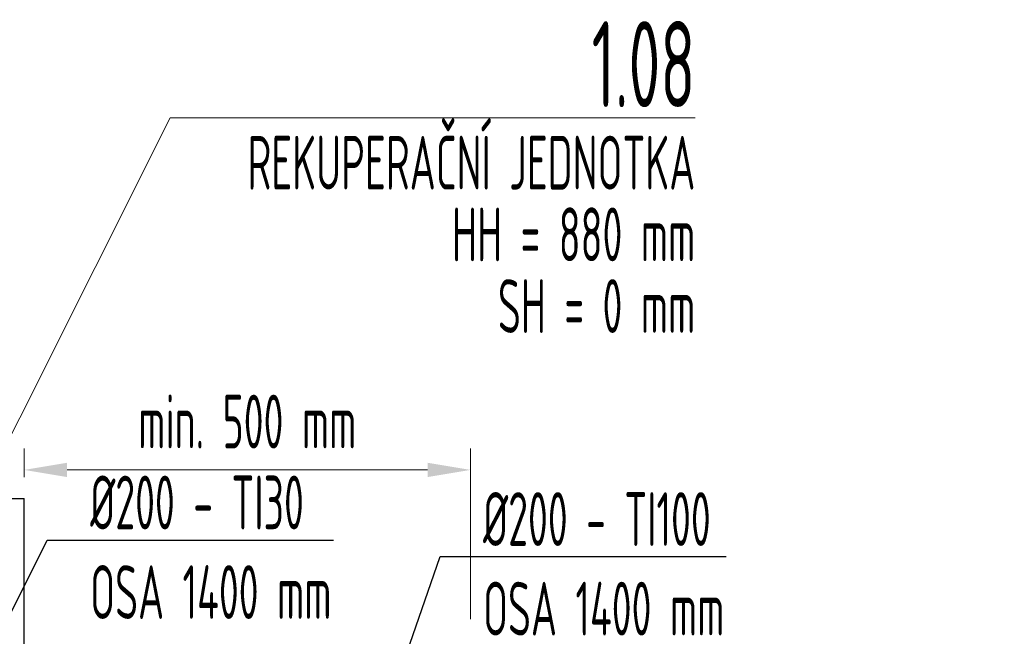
# Model space of a CAD drawing. Header units: millimetres. Extents: x -118717 to 8962, y 22910 to 145283.
# Tile 76 of 193: x -79478 to -77189, y 115306 to 116740. Entities that reach past the tile are written whole.
import ezdxf

# ---------------------------------------------------------------- set-up
doc = ezdxf.new("R2010")
doc.units = ezdxf.units.MM
doc.linetypes.add('phl_thick', pattern=[0])
doc.layers.add('VZT_50 POPIS - OBECNE', color=7, linetype='Continuous', lineweight=13)
doc.layers.add('VZT_60_KOTY - DIMENZE', color=7, linetype='Continuous', lineweight=5)
doc.styles.add('EVORA_125', font='isocp.shx', dxfattribs={"width": 0.6, "height": 125})
doc.styles.add('ISOCP 4.0', font='isocp.shx', dxfattribs={"width": 0.6, "height": 4})

msp = doc.modelspace()

# ---------------------------------------------------------------- linework, layer by layer
for p in [(-82956.4, 115625.9), (-79467.8, 115166.1)]:
    msp.add_line(p, (-79467.8, 115625.9))
at = {"layer": 'VZT_50 POPIS - OBECNE', "linetype": 'phl_thick'}
for p, q in [((-79467.8, 115675.9), (-79467.8, 115742.6)), ((-78430, 115345.6), (-78430, 115742.6)), ((-78530, 115692.6), (-79367.8, 115692.6))]:
    msp.add_line(p, q, dxfattribs=at)
at = {"layer": 'VZT_50 POPIS - OBECNE'}
for points in [[(-79653, 115465.7), (-79128.3, 116511.4)], [(-79128.3, 116511.4), (-77907.5, 116511.4)]]:
    msp.add_lwpolyline(points, dxfattribs=at)
at = {"layer": 'VZT_50 POPIS - OBECNE', "linetype": 'phl_thick'}
for points in [[(-79367.8, 115709.2), (-79367.8, 115675.9), (-79467.8, 115692.6)], [(-78530, 115709.2), (-78530, 115675.9), (-78430, 115692.6)]]:
    msp.add_solid(points, dxfattribs=at)
at = {"layer": 'VZT_60_KOTY - DIMENZE', "linetype": 'ByBlock', "lineweight": -2}
for p, q in [((-79414, 115529.3), (-79364, 115529.3)), ((-78500.8, 115490.8), (-78450.8, 115490.8))]:
    msp.add_line(p, q, dxfattribs=at)
for points in [[(-79595.1, 115166.1), (-79414, 115529.3)], [(-79364, 115529.3), (-78748.8, 115529.3)], [(-78648.3, 115062.9), (-78500.8, 115490.8)], [(-78450.8, 115490.8), (-77835.5, 115490.8)]]:
    msp.add_lwpolyline(points, dxfattribs=at)

# ---------------------------------------------------------------- texts
at = {"layer": 'VZT_50 POPIS - OBECNE', "linetype": 'phl_thick', "insert": (-77907.5, 116736.4), "char_height": 200, "attachment_point": 3, "line_spacing_factor": 0.8, "style": 'ISOCP 4.0'}
msp.add_mtext('1.08\\P{\\H0.625x;REKUPERAČNÍ JEDNOTKA\\PHH = 880 mm\\PSH = 0 mm}', dxfattribs=at)
at = {"layer": 'VZT_50 POPIS - OBECNE', "linetype": 'phl_thick', "insert": (-78948.9, 115805.1), "char_height": 125, "attachment_point": 5, "style": 'EVORA_125'}
msp.add_mtext('\\A1;min. 500 mm', dxfattribs=at)
at = {"layer": 'VZT_60_KOTY - DIMENZE', "linetype": 'phl_thick', "char_height": 125, "attachment_point": 1, "style": 'EVORA_125'}
for s, insert in [('%%C200 - TI30\\POSA 1400\\~mm', (-79314, 115679.3)), ('%%C200 - TI100\\POSA 1400\\~mm', (-78400.8, 115640.8))]:
    msp.add_mtext(s, dxfattribs=dict(at, insert=insert))

doc.saveas('drawing.dxf')
